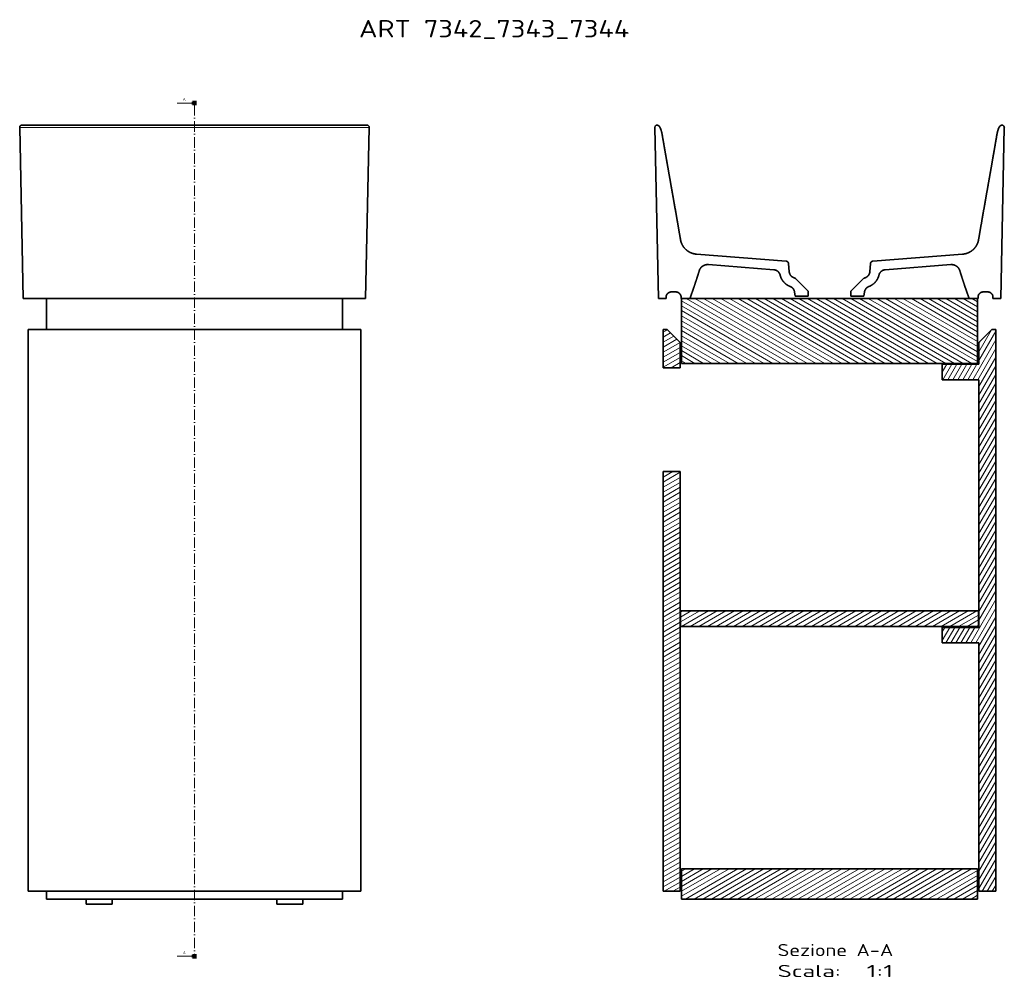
# Model space of a CAD drawing. Extents: x 393 to 1530, y -114 to 992.
import ezdxf
from ezdxf.enums import TextEntityAlignment as Align

# ---------------------------------------------------------------- set-up
doc = ezdxf.new("R2010")
doc.units = 0
doc.linetypes.add('DASHDOT', pattern=[18.5, 12, -3, 0.5, -3])
doc.layers.get('0').update_dxf_attribs({"lineweight": 13})
doc.styles.get("Standard").update_dxf_attribs({"font": 'isocp.shx'})

# ---------------------------------------------------------------- blocks, each defined once
blk = doc.blocks.new('BLOCK13')
at = {"color": 7, "lineweight": 13}
for p, q in [((0, 246.2), (-20, 246.2)), ((0, -739.5), (-20, -739.5))]:
    blk.add_line(p, q, dxfattribs=at)
at = {"color": 7, "lineweight": 100, "ltscale": 0.125}
for p, q in [((0, 248.7), (0, 243.7)), ((0, -742), (0, -737))]:
    blk.add_line(p, q, dxfattribs=at)
at = {"color": 7, "linetype": 'DASHDOT', "lineweight": 13}
blk.add_line((0, 243.7), (0, -737), dxfattribs=at)
at = {"color": 7, "lineweight": 13}
for points in [[(-3, 244.9), (0, 246.2), (-3, 247.4)], [(-3, -740.7), (0, -739.5), (-3, -738.2)]]:
    blk.add_lwpolyline(points, dxfattribs=at)
for p, p2 in [((-13.3, 248.8), (-10.3, 248.8)), ((-13.3, -736.9), (-10.3, -736.9))]:
    blk.add_text('A', height=3.5, dxfattribs=at).set_placement(p, p2, align=Align.FIT)
blk = doc.blocks.new('BLOCK14')
at = {"color": 7, "lineweight": 13}
blk.add_text('ART 7342_7343_7344', height=20, dxfattribs=at).set_placement((190, 322.2), (502.3, 322.2), align=Align.FIT)
blk = doc.blocks.new('BLOCK15')
at = {"color": 7, "lineweight": 13}
for p, q in [((96.8, 218.1), (-201.9, 218.1)), ((201.9, 218.1), (96.8, 218.1))]:
    blk.add_line(p, q, dxfattribs=at)
at = {"color": 7, "lineweight": 35}
for p, q in [((-201.9, 218.1), (-197.7, 20.5)), ((-95.5, 220.8), (-199.2, 220.8)), ((-199.2, 220.8), (95.5, 220.8)), ((-95.5, 220.8), (199.2, 220.8)), ((199.2, 220.8), (95.5, 220.8)), ((201.9, 218.1), (197.7, 20.5)), ((94.8, 20.5), (-197.7, 20.5)), ((-171, -15.5), (-171, 20.5)), ((197.7, 20.5), (94.8, 20.5)), ((171, -15.5), (171, 20.5)), ((-192, -15.5), (-192, -664.5)), ((-192, -15.5), (0, -15.5)), ((192, -15.5), (0, -15.5)), ((192, -664.5), (192, -15.5)), ((192, -664.5), (192, -15.5)), ((-192, -664.5), (0, -664.5)), ((192, -664.5), (0, -664.5)), ((0, -673.5), (-171, -673.5)), ((171, -673.5), (0, -673.5))]:
    blk.add_line(p, q, dxfattribs=at)
at = {"color": 7, "lineweight": 35, "ltscale": 0.224998}
for p, q in [((-171, -664.5), (-171, -673.5)), ((171, -664.5), (171, -673.5))]:
    blk.add_line(p, q, dxfattribs=at)
at = {"color": 7, "lineweight": 35, "ltscale": 0.15}
for p, q in [((-125, -679.5), (-125, -673.5)), ((-95, -679.5), (-95, -673.5)), ((-95, -679.5), (-95, -673.5)), ((95, -679.5), (95, -673.5)), ((125, -679.5), (125, -673.5)), ((125, -679.5), (125, -673.5))]:
    blk.add_line(p, q, dxfattribs=at)
at = {"color": 7, "lineweight": 35, "ltscale": 0.375}
for p, q in [((-110, -679.5), (-125, -679.5)), ((-95, -679.5), (-110, -679.5)), ((110, -679.5), (95, -679.5)), ((125, -679.5), (110, -679.5))]:
    blk.add_line(p, q, dxfattribs=at)
at = {"color": 7, "lineweight": 35}
blk.add_ellipse((199.2, 218.1), major_axis=(2.73, 0), ratio=0.990096, start_param=6.261657, end_param=7.85338, dxfattribs=at)
blk.add_open_spline([(-199.2, 220.8), (-199.2, 220.8), (-199.2, 220.8), (-199.3, 220.8), (-199.4, 220.8), (-199.5, 220.8), (-199.6, 220.8), (-199.7, 220.8), (-199.8, 220.8), (-199.9, 220.7), (-200, 220.7), (-200, 220.7), (-200.1, 220.6), (-200.2, 220.6), (-200.3, 220.6), (-200.4, 220.5), (-200.5, 220.5), (-200.6, 220.4), (-200.7, 220.4), (-200.7, 220.3), (-200.8, 220.3), (-200.9, 220.2), (-201, 220.2), (-201, 220.1), (-201.1, 220), (-201.2, 220), (-201.2, 219.9), (-201.3, 219.8), (-201.4, 219.8), (-201.4, 219.7), (-201.5, 219.6), (-201.5, 219.5), (-201.6, 219.4), (-201.6, 219.3), (-201.6, 219.3), (-201.7, 219.2), (-201.7, 219.1), (-201.8, 219), (-201.8, 218.9), (-201.8, 218.8), (-201.8, 218.7), (-201.9, 218.6), (-201.9, 218.5), (-201.9, 218.4), (-201.9, 218.3), (-201.9, 218.3), (-201.9, 218.2), (-201.9, 218.1), (-201.9, 218.1)], degree=3, knots=[0, 0, 0, 0, 0.0595, 0.119, 0.214938, 0.310872, 0.406798, 0.502714, 0.598618, 0.694508, 0.790381, 0.886237, 0.982072, 1.077886, 1.173675, 1.26944, 1.365178, 1.460887, 1.556568, 1.652218, 1.747836, 1.843423, 1.938977, 2.034498, 2.129986, 2.225441, 2.320862, 2.41625, 2.511605, 2.606928, 2.702219, 2.79748, 2.892711, 2.987914, 3.08309, 3.17824, 3.273366, 3.368469, 3.463552, 3.558616, 3.653664, 3.748697, 3.843717, 3.938727, 4.033729, 4.128726, 4.223719, 4.318711, 4.318711, 4.318711, 4.318711], dxfattribs=at)
blk = doc.blocks.new('BLOCK16')
at = {"color": 7, "lineweight": 13}
for s, p, p2 in [('Sezione A-A', (-60, -739.4), (73.6, -739.4)), ('Scala:', (-60, -763.6), (12.9, -763.6)), ('  1:1', (12.9, -763.6), (73.6, -763.6))]:
    blk.add_text(s, height=14, dxfattribs=at).set_placement(p, p2, align=Align.FIT)
blk = doc.blocks.new('BLOCK17')
at = {"color": 7, "lineweight": 35}
for p, q in [((-197.7, 20.5), (-201.9, 218.1)), ((197.7, 20.5), (201.9, 218.1)), ((-50.2, 63.6), (-153.7, 71.7)), ((50.2, 63.6), (153.7, 71.7)), ((-64.4, 53.7), (-140, 59.6)), ((64.4, 53.7), (140, 59.6)), ((-24.6, 28.9), (-39.4, 43.5)), ((24.6, 28.9), (39.4, 43.5)), ((-171, 20.5), (171, 20.5)), ((-171, -54.5), (-171, 20.5)), ((171, -54.5), (171, 20.5)), ((-192, -59.5), (-192, -15.5)), ((-172.5, -30.5), (-187.5, -15.5)), ((172.5, -30.5), (187.5, -15.5)), ((192, -664.5), (192, -15.5)), ((-172.5, -30.5), (-172.5, -59.5)), ((172.5, -55.5), (172.5, -30.5)), ((-171, -54.5), (171, -54.5)), ((172.5, -55.5), (130, -55.5)), ((172.5, -73.5), (130, -73.5)), ((172.5, -359.5), (172.5, -73.5)), ((-192, -664.5), (-192, -179.5)), ((-172.5, -179.5), (-172.5, -664.5)), ((-172, -340.5), (172, -340.5)), ((-172, -358.5), (172, -358.5)), ((172.5, -359.5), (130, -359.5)), ((172.5, -377.5), (130, -377.5)), ((172.5, -664.5), (172.5, -377.5)), ((-171, -638.5), (171, -638.5)), ((-171, -638.5), (-171, -673.5)), ((171, -638.5), (171, -673.5)), ((171, -673.5), (-171, -673.5))]:
    blk.add_line(p, q, dxfattribs=at)
at = {"color": 7, "lineweight": 35, "ltscale": 0.24033}
for p, q in [((-46.5, 51.3), (-47.4, 60.9)), ((46.5, 51.3), (47.4, 60.9))]:
    blk.add_line(p, q, dxfattribs=at)
at = {"color": 7, "lineweight": 35, "ltscale": 0.129812}
for p, q in [((-182.8, 28), (-177.6, 28)), ((177.6, 28), (182.8, 28))]:
    blk.add_line(p, q, dxfattribs=at)
at = {"color": 7, "lineweight": 35, "ltscale": 0.126415}
for p, q in [((-39.7, 23), (-40.4, 28)), ((39.7, 23), (40.4, 28))]:
    blk.add_line(p, q, dxfattribs=at)
at = {"color": 7, "lineweight": 35, "ltscale": 0.37875}
for p, q in [((-39.7, 23), (-24.6, 23)), ((24.6, 23), (39.7, 23))]:
    blk.add_line(p, q, dxfattribs=at)
at = {"color": 7, "lineweight": 35, "ltscale": 0.147125}
for p, q in [((-24.6, 23), (-24.6, 28.9)), ((24.6, 23), (24.6, 28.9))]:
    blk.add_line(p, q, dxfattribs=at)
at = {"color": 7, "lineweight": 35, "ltscale": 0.222423}
for p, q in [((-197.7, 20.5), (-188.8, 20.5)), ((188.8, 20.5), (197.7, 20.5))]:
    blk.add_line(p, q, dxfattribs=at)
at = {"color": 7, "lineweight": 35, "ltscale": 0.0375}
for p, q in [((-188.8, 20.5), (-188.8, 22)), ((-171.5, 20.5), (-171.5, 22)), ((171.5, 20.5), (171.5, 22)), ((188.8, 20.5), (188.8, 22))]:
    blk.add_line(p, q, dxfattribs=at)
at = {"color": 7, "lineweight": 35, "ltscale": 0.256939}
for p, q in [((-171.5, 20.5), (-161.2, 20.5)), ((161.2, 20.5), (171.5, 20.5))]:
    blk.add_line(p, q, dxfattribs=at)
at = {"color": 7, "lineweight": 35, "ltscale": 0.1125}
for p, q in [((-187.5, -15.5), (-192, -15.5)), ((187.5, -15.5), (192, -15.5))]:
    blk.add_line(p, q, dxfattribs=at)
at = {"color": 7, "lineweight": 35, "ltscale": 0.45}
for p, q in [((130, -73.5), (130, -55.5)), ((-172, -358.5), (-172, -340.5)), ((172, -358.5), (172, -340.5)), ((130, -377.5), (130, -359.5))]:
    blk.add_line(p, q, dxfattribs=at)
at = {"color": 7, "lineweight": 35, "ltscale": 0.4875}
for p, q in [((-192, -59.5), (-172.5, -59.5)), ((-192, -179.5), (-172.5, -179.5)), ((-172.5, -664.5), (-192, -664.5)), ((172.5, -664.5), (192, -664.5))]:
    blk.add_line(p, q, dxfattribs=at)
at = {"color": 7, "lineweight": 35}
for centre, radius, start, end in [((-212.4, 209.4), 18.7, 19.7859, 28.421), ((212.4, 209.4), 18.7, 151.579, 160.2141), ((-41.6, 41.4), 3.05, 45.3989, 74.0149), ((41.6, 41.4), 3.05, 105.9851, 134.6011)]:
    blk.add_arc(centre, radius, start, end, dxfattribs=at)
for centre, start_param, end_param in [((-199.2, 218.1), 0.770047, 3.162565), ((199.2, 218.1), 6.262209, 8.654728)]:
    blk.add_ellipse(centre, major_axis=(2.73, 0), ratio=0.9901, start_param=start_param, end_param=end_param, dxfattribs=at)
for points, knots in [([(-197.2, 220), (-196.9, 219.7), (-196.7, 219.4), (-196.5, 219.1), (-196.3, 218.7), (-196, 218.4), (-196, 218.3), (-196, 218.3), (-196, 218.2)], [0, 0, 0, 0, 0, 0, 2.738857, 2.738857, 2.738857, 3.038209, 3.038209, 3.038209, 3.038209, 3.038209, 3.038209]), ([(197.2, 220), (196.9, 219.7), (196.7, 219.4), (196.5, 219.1), (196.3, 218.7), (196, 218.4), (196, 218.3), (196, 218.3), (196, 218.2)], [0, 0, 0, 0, 0, 0, 2.738857, 2.738857, 2.738857, 3.038209, 3.038209, 3.038209, 3.038209, 3.038209, 3.038209]), ([(-172.1, 88.2), (-173.2, 94.5), (-174.3, 100.9), (-175.4, 107.2), (-176.8, 115.1), (-178.1, 122.9), (-178.4, 124.5), (-179, 127.6), (-179.5, 130.7), (-179.8, 132.3), (-180.6, 137), (-181.4, 141.6), (-182, 144.7), (-182.9, 149.8), (-183.8, 155), (-184.1, 157), (-185, 161.7), (-185.8, 166.5), (-186.3, 169.2), (-186.9, 172.6), (-187.5, 176), (-187.6, 176.8), (-188.1, 179.7), (-188.6, 182.6), (-189, 184.8), (-189.8, 189.2), (-190.5, 193.4), (-190.9, 195.5), (-191.3, 197.8), (-191.6, 199.9), (-191.7, 200.2), (-191.9, 201.4), (-192.1, 202.5), (-192.2, 203.3), (-192.4, 204.4), (-192.6, 205.3), (-192.6, 205.6), (-192.7, 206), (-192.8, 206.4), (-192.8, 206.5), (-192.8, 206.7), (-192.8, 206.8), (-192.8, 206.9), (-192.9, 207), (-192.9, 207.1), (-192.9, 207.1), (-192.9, 207.2), (-192.9, 207.3), (-192.9, 207.3), (-192.9, 207.4), (-192.9, 207.5), (-193, 207.5), (-193, 207.8), (-193, 208.1), (-193.1, 208.4), (-193.2, 208.8), (-193.3, 209.4), (-193.3, 209.5), (-193.3, 209.5), (-193.3, 209.6)], [0, 0, 0, 0, 0, 0, 40.494611, 40.494611, 40.494611, 50.557176, 50.557176, 50.557176, 60.619741, 60.619741, 60.619741, 80.61441, 80.61441, 80.61441, 93.802807, 93.802807, 93.802807, 111.572471, 111.572471, 111.572471, 116.566991, 116.566991, 116.566991, 131.260354, 131.260354, 131.260354, 146.560994, 146.560994, 146.560994, 149.083176, 149.083176, 149.083176, 157.361089, 157.361089, 157.361089, 163.021747, 163.021747, 163.021747, 166.111709, 166.111709, 166.111709, 167.982596, 167.982596, 167.982596, 169.853482, 169.853482, 169.853482, 171.100231, 171.100231, 171.100231, 172.345847, 172.345847, 172.345847, 177.675652, 177.675652, 177.675652, 178.750767, 178.750767, 178.750767, 178.750767, 178.750767, 178.750767]), ([(172.1, 88.2), (173.2, 94.5), (174.3, 100.9), (175.4, 107.2), (176.8, 115.1), (178.1, 122.9), (178.4, 124.5), (179, 127.6), (179.5, 130.7), (179.8, 132.3), (180.6, 137), (181.4, 141.6), (182, 144.7), (182.9, 149.8), (183.8, 155), (184.1, 157), (185, 161.7), (185.8, 166.5), (186.3, 169.2), (186.9, 172.6), (187.5, 176), (187.6, 176.8), (188.1, 179.7), (188.6, 182.6), (189, 184.8), (189.8, 189.2), (190.5, 193.4), (190.9, 195.5), (191.3, 197.8), (191.6, 199.9), (191.7, 200.2), (191.9, 201.4), (192.1, 202.5), (192.2, 203.3), (192.4, 204.4), (192.6, 205.3), (192.6, 205.6), (192.7, 206), (192.8, 206.4), (192.8, 206.5), (192.8, 206.7), (192.8, 206.8), (192.8, 206.9), (192.9, 207), (192.9, 207.1), (192.9, 207.1), (192.9, 207.2), (192.9, 207.3), (192.9, 207.3), (192.9, 207.4), (192.9, 207.5), (193, 207.5), (193, 207.8), (193, 208.1), (193.1, 208.4), (193.2, 208.8), (193.3, 209.4), (193.3, 209.5), (193.3, 209.5), (193.3, 209.6)], [0, 0, 0, 0, 0, 0, 40.494611, 40.494611, 40.494611, 50.557176, 50.557176, 50.557176, 60.619741, 60.619741, 60.619741, 80.61441, 80.61441, 80.61441, 93.802807, 93.802807, 93.802807, 111.572471, 111.572471, 111.572471, 116.566991, 116.566991, 116.566991, 131.260354, 131.260354, 131.260354, 146.560994, 146.560994, 146.560994, 149.083176, 149.083176, 149.083176, 157.361089, 157.361089, 157.361089, 163.021747, 163.021747, 163.021747, 166.111709, 166.111709, 166.111709, 167.982596, 167.982596, 167.982596, 169.853482, 169.853482, 169.853482, 171.100231, 171.100231, 171.100231, 172.345847, 172.345847, 172.345847, 177.675652, 177.675652, 177.675652, 178.750767, 178.750767, 178.750767, 178.750767, 178.750767, 178.750767]), ([(-153.7, 71.7), (-155.5, 71.8), (-157.3, 72.1), (-159, 72.7), (-162.2, 74.1), (-165.1, 76.1), (-166.5, 77.3), (-168.8, 80), (-170.6, 83.1), (-171.3, 84.7), (-171.8, 86.4), (-172.1, 88.2)], [0, 0, 0, 0, 0, 0, 12.695849, 12.695849, 12.695849, 25.354581, 25.354581, 25.354581, 38.154036, 38.154036, 38.154036, 38.154036, 38.154036, 38.154036]), ([(153.7, 71.7), (155.5, 71.8), (157.3, 72.1), (159, 72.7), (162.2, 74.1), (165.1, 76.1), (166.5, 77.3), (168.8, 80), (170.6, 83.1), (171.3, 84.7), (171.8, 86.4), (172.1, 88.2)], [0, 0, 0, 0, 0, 0, 12.695849, 12.695849, 12.695849, 25.354581, 25.354581, 25.354581, 38.154036, 38.154036, 38.154036, 38.154036, 38.154036, 38.154036]), ([(-150.5, 52.5), (-150.2, 53.6), (-149.7, 54.6), (-149.1, 55.5), (-147.7, 57.2), (-145.8, 58.4), (-144.8, 58.9), (-143.3, 59.4), (-141.7, 59.6), (-141.1, 59.6), (-140.6, 59.6), (-140, 59.6)], [0, 0, 0, 0, 0, 0, 7.830059, 7.830059, 7.830059, 15.682416, 15.682416, 15.682416, 19.549581, 19.549581, 19.549581, 19.549581, 19.549581, 19.549581]), ([(-50.2, 63.6), (-49.8, 63.6), (-49.5, 63.5), (-49.1, 63.4), (-48.5, 63.1), (-48.1, 62.6), (-47.8, 62.3), (-47.6, 61.8), (-47.4, 61.4), (-47.4, 61.2), (-47.4, 61), (-47.4, 60.9)], [0, 0, 0, 0, 0, 0, 2.454118, 2.454118, 2.454118, 4.904355, 4.904355, 4.904355, 6.103336, 6.103336, 6.103336, 6.103336, 6.103336, 6.103336]), ([(50.2, 63.6), (49.8, 63.6), (49.5, 63.5), (49.1, 63.4), (48.5, 63.1), (48.1, 62.6), (47.8, 62.3), (47.6, 61.8), (47.4, 61.4), (47.4, 61.2), (47.4, 61), (47.4, 60.9)], [0, 0, 0, 0, 0, 0, 2.454118, 2.454118, 2.454118, 4.904355, 4.904355, 4.904355, 6.103336, 6.103336, 6.103336, 6.103336, 6.103336, 6.103336]), ([(150.5, 52.5), (150.2, 53.6), (149.7, 54.6), (149.1, 55.5), (147.7, 57.2), (145.8, 58.4), (144.8, 58.9), (143.3, 59.4), (141.7, 59.6), (141.1, 59.6), (140.6, 59.6), (140, 59.6)], [0, 0, 0, 0, 0, 0, 7.830059, 7.830059, 7.830059, 15.682416, 15.682416, 15.682416, 19.549581, 19.549581, 19.549581, 19.549581, 19.549581, 19.549581]), ([(-150.5, 52.5), (-151.1, 50.6), (-151.7, 48.7), (-152.3, 46.8), (-153.3, 43.7), (-154.3, 40.5), (-154.8, 39.3), (-155.5, 36.9), (-156.3, 34.5), (-156.7, 33.4), (-157.1, 32.2), (-157.6, 31), (-157.6, 30.9), (-157.6, 30.8), (-157.7, 30.6), (-157.7, 30.5), (-157.8, 30.2), (-158, 29.8), (-158.1, 29.5), (-158.2, 29.1), (-158.4, 28.7), (-158.4, 28.5), (-158.6, 28.1), (-158.7, 27.7), (-158.8, 27.5), (-158.9, 27.1), (-159, 26.8), (-159.1, 26.6), (-159.2, 26.4), (-159.2, 26.1), (-159.3, 26.1), (-159.5, 25.5), (-159.6, 25), (-159.8, 24.6), (-160, 24.1), (-160.1, 23.6), (-160.2, 23.6), (-160.2, 23.5), (-160.2, 23.4), (-160.2, 23.3), (-160.3, 23.1), (-160.4, 22.9), (-160.4, 22.8), (-160.5, 22.5), (-160.6, 22.2), (-160.7, 22), (-160.8, 21.8), (-160.9, 21.5), (-160.9, 21.4), (-161, 21.2), (-161.1, 21), (-161.1, 20.9), (-161.1, 20.8), (-161.2, 20.7), (-161.2, 20.6), (-161.2, 20.6), (-161.2, 20.5)], [0, 0, 0, 0, 0, 0, 14.249162, 14.249162, 14.249162, 23.675323, 23.675323, 23.675323, 32.015735, 32.015735, 32.015735, 32.639742, 32.639742, 32.639742, 33.239031, 33.239031, 33.239031, 35.345902, 35.345902, 35.345902, 36.955626, 36.955626, 36.955626, 38.56353, 38.56353, 38.56353, 39.678831, 39.678831, 39.678831, 40.212685, 40.212685, 40.212685, 43.484677, 43.484677, 43.484677, 43.693482, 43.693482, 43.693482, 44.111093, 44.111093, 44.111093, 45.084697, 45.084697, 45.084697, 46.058379, 46.058379, 46.058379, 46.938362, 46.938362, 46.938362, 47.418301, 47.418301, 47.418301, 47.858294, 47.858294, 47.858294, 47.858294, 47.858294, 47.858294]), ([(-57.1, 47.6), (-57.3, 48.4), (-57.6, 49.1), (-58, 49.8), (-59, 51.2), (-60.2, 52.2), (-60.9, 52.7), (-62, 53.2), (-63.2, 53.5), (-63.6, 53.6), (-64, 53.6), (-64.4, 53.7)], [0, 0, 0, 0, 0, 0, 5.792029, 5.792029, 5.792029, 11.599212, 11.599212, 11.599212, 14.466496, 14.466496, 14.466496, 14.466496, 14.466496, 14.466496]), ([(-45.5, 34.3), (-47.2, 35), (-48.8, 35.8), (-50.4, 36.9), (-53.1, 39.4), (-55.2, 42.4), (-56, 44), (-56.7, 45.7), (-57.1, 47.5)], [0, 0, 0, 0, 0, 0, 13.074193, 13.074193, 13.074193, 26.071326, 26.071326, 26.071326, 26.071326, 26.071326, 26.071326]), ([(-46.5, 51.3), (-46.5, 50.5), (-46.3, 49.8), (-46, 49), (-45.4, 47.6), (-44.4, 46.4), (-43.8, 45.9), (-42.8, 45.2), (-41.8, 44.7), (-41.4, 44.5), (-41.1, 44.4), (-40.7, 44.3)], [0, 0, 0, 0, 0, 0, 5.54352, 5.54352, 5.54352, 11.099521, 11.099521, 11.099521, 13.846325, 13.846325, 13.846325, 13.846325, 13.846325, 13.846325]), ([(46.5, 51.3), (46.5, 50.5), (46.3, 49.8), (46, 49), (45.4, 47.6), (44.4, 46.4), (43.8, 45.9), (42.8, 45.2), (41.8, 44.7), (41.4, 44.5), (41.1, 44.4), (40.7, 44.3)], [0, 0, 0, 0, 0, 0, 5.54352, 5.54352, 5.54352, 11.099521, 11.099521, 11.099521, 13.846325, 13.846325, 13.846325, 13.846325, 13.846325, 13.846325]), ([(45.5, 34.3), (47.2, 35), (48.8, 35.8), (50.4, 36.9), (53.1, 39.4), (55.2, 42.4), (56, 44), (56.7, 45.7), (57.1, 47.5)], [0, 0, 0, 0, 0, 0, 13.074193, 13.074193, 13.074193, 26.071326, 26.071326, 26.071326, 26.071326, 26.071326, 26.071326]), ([(57.1, 47.6), (57.3, 48.4), (57.6, 49.1), (58, 49.8), (59, 51.2), (60.2, 52.2), (60.9, 52.7), (62, 53.2), (63.2, 53.5), (63.6, 53.6), (64, 53.6), (64.4, 53.7)], [0, 0, 0, 0, 0, 0, 5.792029, 5.792029, 5.792029, 11.599212, 11.599212, 11.599212, 14.466496, 14.466496, 14.466496, 14.466496, 14.466496, 14.466496]), ([(150.5, 52.5), (151.1, 50.6), (151.7, 48.7), (152.3, 46.8), (153.3, 43.7), (154.3, 40.5), (154.8, 39.3), (155.5, 36.9), (156.3, 34.5), (156.7, 33.4), (157.1, 32.2), (157.6, 31), (157.6, 30.9), (157.6, 30.8), (157.7, 30.6), (157.7, 30.5), (157.8, 30.2), (158, 29.8), (158.1, 29.5), (158.2, 29.1), (158.4, 28.7), (158.4, 28.5), (158.6, 28.1), (158.7, 27.7), (158.8, 27.5), (158.9, 27.1), (159, 26.8), (159.1, 26.6), (159.2, 26.4), (159.2, 26.1), (159.3, 26.1), (159.5, 25.5), (159.6, 25), (159.8, 24.6), (160, 24.1), (160.1, 23.6), (160.2, 23.6), (160.2, 23.5), (160.2, 23.4), (160.2, 23.3), (160.3, 23.1), (160.4, 22.9), (160.4, 22.8), (160.5, 22.5), (160.6, 22.2), (160.7, 22), (160.8, 21.8), (160.9, 21.5), (160.9, 21.4), (161, 21.2), (161.1, 21), (161.1, 20.9), (161.1, 20.8), (161.2, 20.7), (161.2, 20.6), (161.2, 20.6), (161.2, 20.5)], [0, 0, 0, 0, 0, 0, 14.249162, 14.249162, 14.249162, 23.675323, 23.675323, 23.675323, 32.015735, 32.015735, 32.015735, 32.639742, 32.639742, 32.639742, 33.239031, 33.239031, 33.239031, 35.345902, 35.345902, 35.345902, 36.955626, 36.955626, 36.955626, 38.56353, 38.56353, 38.56353, 39.678831, 39.678831, 39.678831, 40.212685, 40.212685, 40.212685, 43.484677, 43.484677, 43.484677, 43.693482, 43.693482, 43.693482, 44.111093, 44.111093, 44.111093, 45.084697, 45.084697, 45.084697, 46.058379, 46.058379, 46.058379, 46.938362, 46.938362, 46.938362, 47.418301, 47.418301, 47.418301, 47.858293, 47.858293, 47.858293, 47.858293, 47.858293, 47.858293]), ([(-45.5, 34.3), (-44.7, 34), (-43.9, 33.6), (-43.2, 33.1), (-42, 31.9), (-41.1, 30.4), (-40.8, 29.6), (-40.5, 28.8), (-40.4, 28)], [0, 0, 0, 0, 0, 0, 6.110635, 6.110635, 6.110635, 12.179841, 12.179841, 12.179841, 12.179841, 12.179841, 12.179841]), ([(45.5, 34.3), (44.7, 34), (43.9, 33.6), (43.2, 33.1), (42, 31.9), (41.1, 30.4), (40.8, 29.6), (40.5, 28.8), (40.4, 28)], [0, 0, 0, 0, 0, 0, 6.110635, 6.110635, 6.110635, 12.179841, 12.179841, 12.179841, 12.179841, 12.179841, 12.179841]), ([(-188.8, 22), (-188.8, 22.6), (-188.8, 23.1), (-188.6, 23.7), (-188.2, 24.8), (-187.6, 25.7), (-187.2, 26.1), (-186.3, 26.9), (-185.3, 27.5), (-184.8, 27.7), (-184.1, 27.9), (-183.3, 28), (-183.1, 28), (-182.9, 28), (-182.8, 28)], [0, 0, 0, 0, 0, 0, 4.124361, 4.124361, 4.124361, 8.258604, 8.258604, 8.258604, 12.401174, 12.401174, 12.401174, 13.722527, 13.722527, 13.722527, 13.722527, 13.722527, 13.722527]), ([(-171.5, 22), (-171.5, 22.6), (-171.6, 23.1), (-171.7, 23.7), (-172.1, 24.8), (-172.8, 25.7), (-173.1, 26.1), (-174, 26.9), (-175, 27.5), (-175.5, 27.7), (-176.3, 27.9), (-177, 28), (-177.2, 28), (-177.4, 28), (-177.6, 28)], [0, 0, 0, 0, 0, 0, 4.12436, 4.12436, 4.12436, 8.258604, 8.258604, 8.258604, 12.401174, 12.401174, 12.401174, 13.722526, 13.722526, 13.722526, 13.722526, 13.722526, 13.722526]), ([(171.5, 22), (171.5, 22.6), (171.6, 23.1), (171.7, 23.7), (172.1, 24.8), (172.8, 25.7), (173.1, 26.1), (174, 26.9), (175, 27.5), (175.5, 27.7), (176.3, 27.9), (177, 28), (177.2, 28), (177.4, 28), (177.6, 28)], [0, 0, 0, 0, 0, 0, 4.12436, 4.12436, 4.12436, 8.258604, 8.258604, 8.258604, 12.401174, 12.401174, 12.401174, 13.722526, 13.722526, 13.722526, 13.722526, 13.722526, 13.722526]), ([(188.8, 22), (188.8, 22.6), (188.8, 23.1), (188.6, 23.7), (188.2, 24.8), (187.6, 25.7), (187.2, 26.1), (186.3, 26.9), (185.3, 27.5), (184.8, 27.7), (184.1, 27.9), (183.3, 28), (183.1, 28), (182.9, 28), (182.8, 28)], [0, 0, 0, 0, 0, 0, 4.124361, 4.124361, 4.124361, 8.258604, 8.258604, 8.258604, 12.401174, 12.401174, 12.401174, 13.722527, 13.722527, 13.722527, 13.722527, 13.722527, 13.722527])]:
    blk.add_open_spline(points, degree=5, knots=knots, dxfattribs=at)
for points in [[(-193.3, 209.6), (-193.5, 210.9), (-193.8, 212.1), (-194.1, 213.3), (-194.4, 214.5), (-194.8, 215.7)], [(193.3, 209.6), (193.5, 210.9), (193.8, 212.1), (194.1, 213.3), (194.4, 214.5), (194.8, 215.7)]]:
    blk.add_open_spline(points, degree=5, dxfattribs=at)
blk = doc.blocks.new('BLOCK18')
at = {"color": 7, "lineweight": 13}
for p, q in [((172.5, -41.2), (187.1, -15.9)), ((172.5, -51.2), (192, -17.4)), ((165.4, -73.5), (192, -27.4)), ((171.2, -73.5), (192, -37.4)), ((130.8, -73.5), (141.2, -55.5)), ((136.5, -73.5), (146.9, -55.5)), ((142.3, -73.5), (152.7, -55.5)), ((148.1, -73.5), (158.5, -55.5)), ((153.9, -73.5), (164.3, -55.5)), ((159.6, -73.5), (170, -55.5)), ((172.5, -81.2), (192, -47.4)), ((172.5, -91.2), (192, -57.4)), ((172.5, -101.2), (192, -67.4)), ((172.5, -111.2), (192, -77.4)), ((172.5, -121.2), (192, -87.4)), ((172.5, -131.2), (192, -97.4)), ((172.5, -141.2), (192, -107.4)), ((172.5, -151.2), (192, -117.4)), ((172.5, -161.2), (192, -127.4)), ((172.5, -171.2), (192, -137.4)), ((172.5, -181.2), (192, -147.4)), ((172.5, -191.2), (192, -157.4)), ((172.5, -201.2), (192, -167.4)), ((172.5, -211.2), (192, -177.4)), ((172.5, -221.2), (192, -187.4)), ((172.5, -231.2), (192, -197.4)), ((172.5, -241.2), (192, -207.4)), ((172.5, -251.2), (192, -217.4)), ((172.5, -261.2), (192, -227.4)), ((172.5, -271.2), (192, -237.4)), ((172.5, -281.2), (192, -247.4)), ((172.5, -291.2), (192, -257.4)), ((172.5, -301.2), (192, -267.4)), ((172.5, -311.2), (192, -277.4)), ((172.5, -321.2), (192, -287.4)), ((172.5, -331.2), (192, -297.4)), ((172.5, -341.2), (192, -307.4)), ((172.5, -351.2), (192, -317.4)), ((163.1, -377.5), (192, -327.4)), ((168.9, -377.5), (192, -337.4)), ((172.5, -381.2), (192, -347.4)), ((134.2, -377.5), (144.6, -359.5)), ((140, -377.5), (150.4, -359.5)), ((145.8, -377.5), (156.2, -359.5)), ((151.6, -377.5), (161.9, -359.5)), ((157.3, -377.5), (167.7, -359.5)), ((172.5, -391.2), (192, -357.4)), ((172.5, -401.2), (192, -367.4)), ((172.5, -411.2), (192, -377.4)), ((172.5, -421.2), (192, -387.4)), ((172.5, -431.2), (192, -397.4)), ((172.5, -441.2), (192, -407.4)), ((172.5, -451.2), (192, -417.4)), ((172.5, -461.2), (192, -427.4)), ((172.5, -471.2), (192, -437.4)), ((172.5, -481.2), (192, -447.4)), ((172.5, -491.2), (192, -457.4)), ((172.5, -501.2), (192, -467.4)), ((172.5, -511.2), (192, -477.4)), ((172.5, -521.2), (192, -487.4)), ((172.5, -531.2), (192, -497.4)), ((172.5, -541.2), (192, -507.4)), ((172.5, -551.2), (192, -517.4)), ((172.5, -561.2), (192, -527.4)), ((172.5, -571.2), (192, -537.4)), ((172.5, -581.2), (192, -547.4)), ((172.5, -591.2), (192, -557.4)), ((172.5, -601.2), (192, -567.4)), ((172.5, -611.2), (192, -577.4)), ((172.5, -621.2), (192, -587.4)), ((172.5, -631.2), (192, -597.4)), ((172.5, -641.2), (192, -607.4)), ((172.5, -651.2), (192, -617.4)), ((172.5, -661.2), (192, -627.4)), ((176.4, -664.5), (192, -637.4))]:
    blk.add_line(p, q, dxfattribs=at)
at = {"color": 7, "lineweight": 13, "ltscale": 0.049261}
blk.add_line((172.5, -31.2), (173.5, -29.5), dxfattribs=at)
at = {"color": 7, "lineweight": 13, "ltscale": 0.269432}
blk.add_line((130, -64.8), (135.4, -55.5), dxfattribs=at)
at = {"color": 7, "lineweight": 13, "ltscale": 0.442637}
blk.add_line((130, -374.8), (138.9, -359.5), dxfattribs=at)
at = {"color": 7, "lineweight": 13, "ltscale": 0.153962}
blk.add_line((130, -364.8), (133.1, -359.5), dxfattribs=at)
at = {"color": 7, "lineweight": 13, "ltscale": 0.4923}
blk.add_line((182.2, -664.5), (192, -647.4), dxfattribs=at)
at = {"color": 7, "lineweight": 13, "ltscale": 0.203625}
blk.add_line((187.9, -664.5), (192, -657.4), dxfattribs=at)
blk = doc.blocks.new('BLOCK19')
at = {"color": 7, "lineweight": 13}
for p, q in [((-45.6, -54.5), (-171, 17.9)), ((-55.6, -54.5), (-171, 12.1)), ((-35.6, -54.5), (-165.5, 20.5)), ((-25.6, -54.5), (-155.5, 20.5)), ((-15.6, -54.5), (-145.5, 20.5)), ((-5.6, -54.5), (-135.5, 20.5)), ((4.4, -54.5), (-125.5, 20.5)), ((14.4, -54.5), (-115.5, 20.5)), ((24.4, -54.5), (-105.5, 20.5)), ((34.4, -54.5), (-95.5, 20.5)), ((44.4, -54.5), (-85.5, 20.5)), ((54.4, -54.5), (-75.5, 20.5)), ((64.4, -54.5), (-65.5, 20.5)), ((74.4, -54.5), (-55.5, 20.5)), ((84.4, -54.5), (-45.5, 20.5)), ((94.4, -54.5), (-35.5, 20.5)), ((104.4, -54.5), (-25.5, 20.5)), ((114.4, -54.5), (-15.5, 20.5)), ((124.4, -54.5), (-5.5, 20.5)), ((134.4, -54.5), (4.5, 20.5)), ((144.4, -54.5), (14.5, 20.5)), ((154.4, -54.5), (24.5, 20.5)), ((164.4, -54.5), (34.5, 20.5)), ((171, -52.5), (44.5, 20.5)), ((171, -46.8), (54.5, 20.5)), ((171, -41), (64.5, 20.5)), ((171, -35.2), (74.5, 20.5)), ((171, -29.4), (84.5, 20.5)), ((171, -23.7), (94.5, 20.5)), ((171, -17.9), (104.5, 20.5)), ((171, -12.1), (114.5, 20.5)), ((171, -6.4), (124.5, 20.5)), ((171, -0.6), (134.5, 20.5)), ((171, 5.2), (144.5, 20.5)), ((-65.6, -54.5), (-171, 6.4)), ((-75.6, -54.5), (-171, 0.6)), ((-85.6, -54.5), (-171, -5.2)), ((-95.6, -54.5), (-171, -11)), ((-105.6, -54.5), (-171, -16.7)), ((-115.6, -54.5), (-171, -22.5)), ((-125.6, -54.5), (-171, -28.3)), ((-135.6, -54.5), (-171, -34.1)), ((-145.6, -54.5), (-171, -39.8))]:
    blk.add_line(p, q, dxfattribs=at)
at = {"color": 7, "lineweight": 13, "ltscale": 0.476517}
blk.add_line((171, 11), (154.5, 20.5), dxfattribs=at)
at = {"color": 7, "lineweight": 13, "ltscale": 0.187842}
blk.add_line((171, 16.7), (164.5, 20.5), dxfattribs=at)
at = {"color": 7, "lineweight": 13, "ltscale": 0.444467}
blk.add_line((-155.6, -54.5), (-171, -45.6), dxfattribs=at)
at = {"color": 7, "lineweight": 13, "ltscale": 0.155791}
blk.add_line((-165.6, -54.5), (-171, -51.4), dxfattribs=at)
blk = doc.blocks.new('BLOCK20')
at = {"color": 7, "lineweight": 13, "ltscale": 0.320339}
blk.add_line((-192, -185.9), (-180.9, -179.5), dxfattribs=at)
at = {"color": 7, "lineweight": 13, "ltscale": 0.031664}
blk.add_line((-192, -180.1), (-190.9, -179.5), dxfattribs=at)
at = {"color": 7, "lineweight": 13}
for p, q in [((-192, -191.7), (-172.5, -180.4)), ((-192, -197.5), (-172.5, -186.2)), ((-192, -203.2), (-172.5, -192)), ((-192, -209), (-172.5, -197.7)), ((-192, -214.8), (-172.5, -203.5)), ((-192, -220.5), (-172.5, -209.3)), ((-192, -226.3), (-172.5, -215.1)), ((-192, -232.1), (-172.5, -220.8)), ((-192, -237.9), (-172.5, -226.6)), ((-192, -243.6), (-172.5, -232.4)), ((-192, -249.4), (-172.5, -238.2)), ((-192, -255.2), (-172.5, -243.9)), ((-192, -261), (-172.5, -249.7)), ((-192, -266.7), (-172.5, -255.5)), ((-192, -272.5), (-172.5, -261.3)), ((-192, -278.3), (-172.5, -267)), ((-192, -284.1), (-172.5, -272.8)), ((-192, -289.8), (-172.5, -278.6)), ((-192, -295.6), (-172.5, -284.3)), ((-192, -301.4), (-172.5, -290.1)), ((-192, -307.2), (-172.5, -295.9)), ((-192, -312.9), (-172.5, -301.7)), ((-192, -318.7), (-172.5, -307.4)), ((-192, -324.5), (-172.5, -313.2)), ((-192, -330.2), (-172.5, -319)), ((-192, -336), (-172.5, -324.8)), ((-192, -341.8), (-172.5, -330.5)), ((-192, -347.6), (-172.5, -336.3)), ((-192, -353.3), (-172.5, -342.1)), ((-192, -359.1), (-172.5, -347.9)), ((-192, -364.9), (-172.5, -353.6)), ((-192, -370.7), (-172.5, -359.4)), ((-192, -376.4), (-172.5, -365.2)), ((-192, -382.2), (-172.5, -370.9)), ((-192, -388), (-172.5, -376.7)), ((-192, -393.8), (-172.5, -382.5)), ((-192, -399.5), (-172.5, -388.3)), ((-192, -405.3), (-172.5, -394)), ((-192, -411.1), (-172.5, -399.8)), ((-192, -416.8), (-172.5, -405.6)), ((-192, -422.6), (-172.5, -411.4)), ((-192, -428.4), (-172.5, -417.1)), ((-192, -434.2), (-172.5, -422.9)), ((-192, -439.9), (-172.5, -428.7)), ((-192, -445.7), (-172.5, -434.5)), ((-192, -451.5), (-172.5, -440.2)), ((-192, -457.3), (-172.5, -446)), ((-192, -463), (-172.5, -451.8)), ((-192, -468.8), (-172.5, -457.6)), ((-192, -474.6), (-172.5, -463.3)), ((-192, -480.4), (-172.5, -469.1)), ((-192, -486.1), (-172.5, -474.9)), ((-192, -491.9), (-172.5, -480.6)), ((-192, -497.7), (-172.5, -486.4)), ((-192, -503.4), (-172.5, -492.2)), ((-192, -509.2), (-172.5, -498)), ((-192, -515), (-172.5, -503.7)), ((-192, -520.8), (-172.5, -509.5)), ((-192, -526.5), (-172.5, -515.3)), ((-192, -532.3), (-172.5, -521.1)), ((-192, -538.1), (-172.5, -526.8)), ((-192, -543.9), (-172.5, -532.6)), ((-192, -549.6), (-172.5, -538.4)), ((-192, -555.4), (-172.5, -544.2)), ((-192, -561.2), (-172.5, -549.9)), ((-192, -567), (-172.5, -555.7)), ((-192, -572.7), (-172.5, -561.5)), ((-192, -578.5), (-172.5, -567.2)), ((-192, -584.3), (-172.5, -573)), ((-192, -590.1), (-172.5, -578.8)), ((-192, -595.8), (-172.5, -584.6)), ((-192, -601.6), (-172.5, -590.3)), ((-192, -607.4), (-172.5, -596.1)), ((-192, -613.1), (-172.5, -601.9)), ((-192, -618.9), (-172.5, -607.7)), ((-192, -624.7), (-172.5, -613.4)), ((-192, -630.5), (-172.5, -619.2)), ((-192, -636.2), (-172.5, -625)), ((-192, -642), (-172.5, -630.8)), ((-192, -647.8), (-172.5, -636.5)), ((-192, -653.6), (-172.5, -642.3)), ((-192, -659.3), (-172.5, -648.1)), ((-190.9, -664.5), (-172.5, -653.8))]:
    blk.add_line(p, q, dxfattribs=at)
at = {"color": 7, "lineweight": 13, "ltscale": 0.243866}
blk.add_line((-180.9, -664.5), (-172.5, -659.6), dxfattribs=at)
blk = doc.blocks.new('BLOCK21')
at = {"color": 7, "lineweight": 13, "ltscale": 0.136806}
blk.add_line((-192, -18.5), (-187.3, -15.7), dxfattribs=at)
at = {"color": 7, "lineweight": 13, "ltscale": 0.242468}
blk.add_line((-192, -24.2), (-183.6, -19.4), dxfattribs=at)
at = {"color": 7, "lineweight": 13, "ltscale": 0.348131}
blk.add_line((-192, -30), (-179.9, -23.1), dxfattribs=at)
at = {"color": 7, "lineweight": 13, "ltscale": 0.453793}
blk.add_line((-192, -35.8), (-176.3, -26.7), dxfattribs=at)
at = {"color": 7, "lineweight": 13}
for p, q in [((-192, -41.6), (-172.6, -30.4)), ((-192, -47.3), (-172.5, -36.1)), ((-192, -53.1), (-172.5, -41.9)), ((-192, -58.9), (-172.5, -47.6))]:
    blk.add_line(p, q, dxfattribs=at)
at = {"color": 7, "lineweight": 13, "ltscale": 0.304755}
blk.add_line((-183.1, -59.5), (-172.5, -53.4), dxfattribs=at)
at = {"color": 7, "lineweight": 13, "ltscale": 0.01608}
blk.add_line((-173.1, -59.5), (-172.5, -59.2), dxfattribs=at)
blk = doc.blocks.new('BLOCK22')
at = {"color": 7, "lineweight": 13}
for p, q in [((-172, -353.3), (-149.8, -340.5)), ((-170.9, -358.5), (-139.8, -340.5)), ((-160.9, -358.5), (-129.8, -340.5)), ((-150.9, -358.5), (-119.8, -340.5)), ((-140.9, -358.5), (-109.8, -340.5)), ((-130.9, -358.5), (-99.8, -340.5)), ((-120.9, -358.5), (-89.8, -340.5)), ((-110.9, -358.5), (-79.8, -340.5)), ((-100.9, -358.5), (-69.8, -340.5)), ((-90.9, -358.5), (-59.8, -340.5)), ((-80.9, -358.5), (-49.8, -340.5)), ((-70.9, -358.5), (-39.8, -340.5)), ((-60.9, -358.5), (-29.8, -340.5)), ((-50.9, -358.5), (-19.8, -340.5)), ((-40.9, -358.5), (-9.8, -340.5)), ((-30.9, -358.5), (0.2, -340.5)), ((-20.9, -358.5), (10.2, -340.5)), ((-10.9, -358.5), (20.2, -340.5)), ((-0.9, -358.5), (30.2, -340.5)), ((9.1, -358.5), (40.2, -340.5)), ((19.1, -358.5), (50.2, -340.5)), ((29.1, -358.5), (60.2, -340.5)), ((39.1, -358.5), (70.2, -340.5)), ((49.1, -358.5), (80.2, -340.5)), ((59.1, -358.5), (90.2, -340.5)), ((69.1, -358.5), (100.2, -340.5)), ((79.1, -358.5), (110.2, -340.5)), ((89.1, -358.5), (120.2, -340.5)), ((99.1, -358.5), (130.2, -340.5)), ((109.1, -358.5), (140.2, -340.5)), ((119.1, -358.5), (150.2, -340.5)), ((129.1, -358.5), (160.2, -340.5)), ((139.1, -358.5), (170.2, -340.5)), ((149.1, -358.5), (172, -345.3))]:
    blk.add_line(p, q, dxfattribs=at)
at = {"color": 7, "lineweight": 13, "ltscale": 0.353243}
blk.add_line((-172, -347.6), (-159.8, -340.5), dxfattribs=at)
at = {"color": 7, "lineweight": 13, "ltscale": 0.064568}
blk.add_line((-172, -341.8), (-169.8, -340.5), dxfattribs=at)
at = {"color": 7, "lineweight": 13, "ltscale": 0.373552}
blk.add_line((159.1, -358.5), (172, -351), dxfattribs=at)
at = {"color": 7, "lineweight": 13, "ltscale": 0.084877}
blk.add_line((169.1, -358.5), (172, -356.8), dxfattribs=at)
blk = doc.blocks.new('BLOCK23')
at = {"color": 7, "lineweight": 13}
for p, q in [((-171, -670.3), (-115.9, -638.5)), ((-171, -664.5), (-125.9, -638.5)), ((-171, -658.8), (-135.9, -638.5)), ((-171, -653), (-145.9, -638.5)), ((-166.5, -673.5), (-105.9, -638.5)), ((-156.5, -673.5), (-95.9, -638.5)), ((-146.5, -673.5), (-85.9, -638.5)), ((-136.5, -673.5), (-75.9, -638.5)), ((-126.5, -673.5), (-65.9, -638.5)), ((-116.5, -673.5), (-55.9, -638.5)), ((-106.5, -673.5), (-45.9, -638.5)), ((-96.5, -673.5), (-35.9, -638.5)), ((-86.5, -673.5), (-25.9, -638.5)), ((-76.5, -673.5), (-15.9, -638.5)), ((-66.5, -673.5), (-5.9, -638.5)), ((-56.5, -673.5), (4.1, -638.5)), ((-46.5, -673.5), (14.1, -638.5)), ((-36.5, -673.5), (24.1, -638.5)), ((-26.5, -673.5), (34.1, -638.5)), ((-16.5, -673.5), (44.1, -638.5)), ((-6.5, -673.5), (54.1, -638.5)), ((3.5, -673.5), (64.1, -638.5)), ((13.5, -673.5), (74.1, -638.5)), ((23.5, -673.5), (84.1, -638.5)), ((33.5, -673.5), (94.1, -638.5)), ((43.5, -673.5), (104.1, -638.5)), ((53.5, -673.5), (114.1, -638.5)), ((63.5, -673.5), (124.1, -638.5)), ((73.5, -673.5), (134.1, -638.5)), ((83.5, -673.5), (144.1, -638.5)), ((93.5, -673.5), (154.1, -638.5)), ((103.5, -673.5), (164.1, -638.5)), ((113.5, -673.5), (171, -640.3)), ((123.5, -673.5), (171, -646.1)), ((133.5, -673.5), (171, -651.8)), ((143.5, -673.5), (171, -657.6)), ((153.5, -673.5), (171, -663.4))]:
    blk.add_line(p, q, dxfattribs=at)
at = {"color": 7, "lineweight": 13, "ltscale": 0.435483}
blk.add_line((-171, -647.2), (-155.9, -638.5), dxfattribs=at)
at = {"color": 7, "lineweight": 13, "ltscale": 0.146807}
blk.add_line((-171, -641.4), (-165.9, -638.5), dxfattribs=at)
at = {"color": 7, "lineweight": 13, "ltscale": 0.217552}
blk.add_line((163.5, -673.5), (171, -669.1), dxfattribs=at)

msp = doc.modelspace()

# ---------------------------------------------------------------- block references
at = {"lineweight": 0}
for name, p in [('BLOCK14', (594.5, 649.4)), ('BLOCK13', (594.5, 649.4)), ('BLOCK15', (594.5, 649.4)), ('BLOCK17', (1328.1, 649.4)), ('BLOCK19', (1328.1, 649.4)), ('BLOCK21', (1328.1, 649.4)), ('BLOCK18', (1328.1, 649.4)), ('BLOCK20', (1328.1, 649.4)), ('BLOCK22', (1328.1, 649.4)), ('BLOCK23', (1328.1, 649.4)), ('BLOCK16', (1328.1, 649.4))]:
    msp.add_blockref(name, p, dxfattribs=at)

doc.saveas('drawing.dxf')
